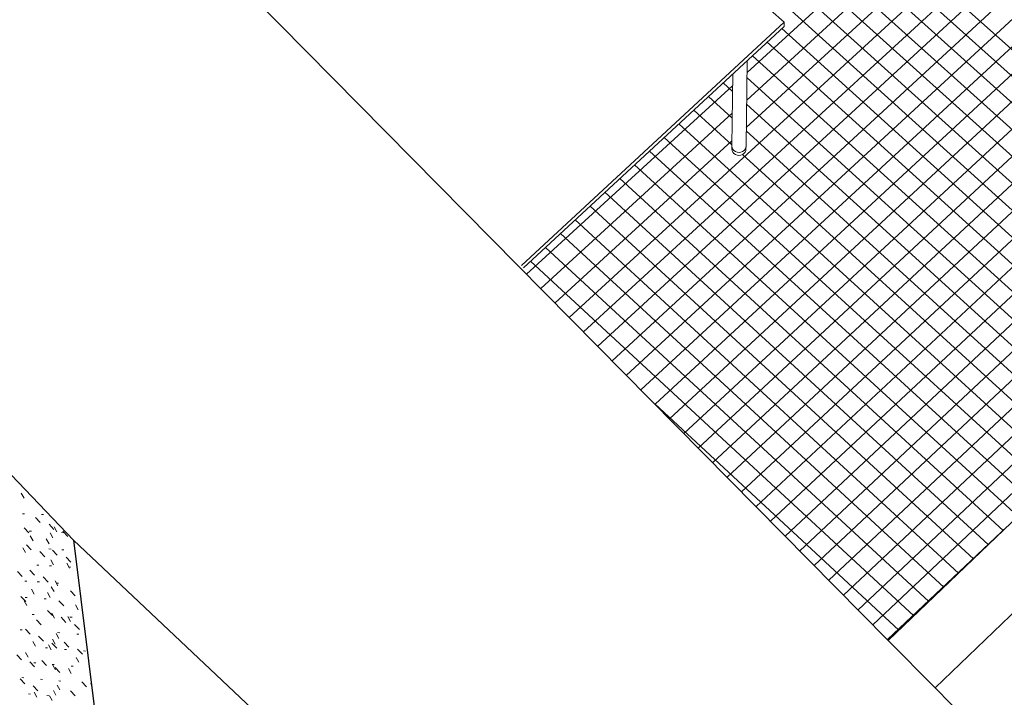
# Model space of a CAD drawing. Header units: centimetres. Extents: x -2274.6 to -2273.04, y 1316.35 to 1317.85.
# Tile 10 of 59: x -2274.33 to -2274.06, y 1316.78 to 1316.96. Entities that reach past the tile are written whole.
import ezdxf

# ---------------------------------------------------------------- set-up
doc = ezdxf.new("R2010")
doc.units = ezdxf.units.CM
for name, color, linetype, lineweight in [('Krawędzie wspólne', 7, 'Continuous', 9), ('Meble', 7, 'Continuous', 9), ('Wzór powierzchni', 7, 'Continuous', 9), ('Wzór powierzchni-4', 10, 'Continuous', 9), ('Wzór powierzchni-6', 253, 'Continuous', 9), ('Ściany-1', 250, 'Continuous', 25)]:
    doc.layers.add(name, color=color, linetype=linetype, lineweight=lineweight)

# ---------------------------------------------------------------- blocks, each defined once
blk = doc.blocks.new('FP_19-Aksono')
at = {"layer": 'Wzór powierzchni-4'}
for p, q in [((-2274.33248, 1316.82984), (-2274.33324, 1316.83122)), ((-2274.33237, 1316.82559), (-2274.33294, 1316.82561)), ((-2274.32936, 1316.82459), (-2274.32802, 1316.82318)), ((-2274.3271, 1316.82536), (-2274.32768, 1316.82539)), ((-2274.33246, 1316.82176), (-2274.33113, 1316.82037)), ((-2274.32561, 1316.8227), (-2274.32427, 1316.82129)), ((-2274.32347, 1316.82066), (-2274.32423, 1316.82204)), ((-2274.33046, 1316.82083), (-2274.33104, 1316.82086)), ((-2274.33001, 1316.8182), (-2274.33076, 1316.81956)), ((-2274.32455, 1316.819), (-2274.3253, 1316.82038)), ((-2274.32165, 1316.8204), (-2274.32224, 1316.82043)), ((-2274.32185, 1316.8208), (-2274.3205, 1316.81939)), ((-2274.33183, 1316.81709), (-2274.33051, 1316.8157)), ((-2274.32561, 1316.81735), (-2274.32637, 1316.81872)), ((-2274.3321, 1316.81493), (-2274.33285, 1316.81628)), ((-2274.32813, 1316.8152), (-2274.3268, 1316.81381)), ((-2274.32507, 1316.8159), (-2274.32565, 1316.81593)), ((-2274.32471, 1316.81564), (-2274.32337, 1316.81424)), ((-2274.32154, 1316.81571), (-2274.32212, 1316.81574)), ((-2274.32096, 1316.81373), (-2274.31962, 1316.81233)), ((-2274.31854, 1316.81531), (-2274.31856, 1316.81535)), ((-2274.32843, 1316.81147), (-2274.329, 1316.8115)), ((-2274.32494, 1316.81127), (-2274.32551, 1316.8113)), ((-2274.3244, 1316.81157), (-2274.32515, 1316.81293)), ((-2274.31998, 1316.81069), (-2274.32073, 1316.81206)), ((-2274.31965, 1316.81096), (-2274.32024, 1316.81099)), ((-2274.33426, 1316.80974), (-2274.33295, 1316.80837)), ((-2274.33091, 1316.81015), (-2274.32959, 1316.80877)), ((-2274.32722, 1316.80825), (-2274.3259, 1316.80687)), ((-2274.33173, 1316.80711), (-2274.3323, 1316.80714)), ((-2274.32828, 1316.80689), (-2274.32885, 1316.80692)), ((-2274.32426, 1316.80424), (-2274.32501, 1316.80559)), ((-2274.3232, 1316.80584), (-2274.32395, 1316.80719)), ((-2274.32306, 1316.80656), (-2274.32364, 1316.80659)), ((-2274.33333, 1316.80291), (-2274.33203, 1316.80153)), ((-2274.32966, 1316.80354), (-2274.3304, 1316.80488)), ((-2274.32532, 1316.80264), (-2274.32606, 1316.80399)), ((-2274.31979, 1316.80443), (-2274.31846, 1316.80304)), ((-2274.33172, 1316.80039), (-2274.33246, 1316.80172)), ((-2274.33158, 1316.80258), (-2274.33214, 1316.80262)), ((-2274.32641, 1316.80223), (-2274.32698, 1316.80226)), ((-2274.32292, 1316.80175), (-2274.3216, 1316.80036)), ((-2274.31761, 1316.79923), (-2274.31836, 1316.80058)), ((-2274.32972, 1316.79796), (-2274.33028, 1316.798)), ((-2274.32602, 1316.7991), (-2274.32471, 1316.79772)), ((-2274.32413, 1316.797), (-2274.32487, 1316.79834)), ((-2274.32908, 1316.79648), (-2274.32778, 1316.79511)), ((-2274.32234, 1316.79719), (-2274.32102, 1316.7958)), ((-2274.31976, 1316.79607), (-2274.3205, 1316.79742)), ((-2274.31933, 1316.7972), (-2274.31991, 1316.79724)), ((-2274.31863, 1316.79526), (-2274.31732, 1316.79387)), ((-2274.33297, 1316.79376), (-2274.33353, 1316.7938)), ((-2274.33211, 1316.7939), (-2274.33081, 1316.79253)), ((-2274.32294, 1316.79139), (-2274.32368, 1316.79273)), ((-2274.3227, 1316.79296), (-2274.32327, 1316.793)), ((-2274.31748, 1316.79255), (-2274.31805, 1316.7926)), ((-2274.32932, 1316.78926), (-2274.33005, 1316.79058)), ((-2274.32848, 1316.79199), (-2274.32718, 1316.79062)), ((-2274.32503, 1316.78832), (-2274.32577, 1316.78964)), ((-2274.32484, 1316.79008), (-2274.32353, 1316.7887)), ((-2274.32399, 1316.78985), (-2274.32472, 1316.79118)), ((-2274.32146, 1316.7904), (-2274.32016, 1316.78902)), ((-2274.33448, 1316.78692), (-2274.3332, 1316.78556)), ((-2274.33136, 1316.78622), (-2274.33209, 1316.78753)), ((-2274.32602, 1316.78878), (-2274.32658, 1316.78883)), ((-2274.32085, 1316.78836), (-2274.32142, 1316.7884)), ((-2274.31778, 1316.78847), (-2274.31647, 1316.78709)), ((-2274.31563, 1316.78792), (-2274.31621, 1316.78797)), ((-2274.33089, 1316.78501), (-2274.32961, 1316.78365)), ((-2274.32928, 1316.78467), (-2274.32984, 1316.78472)), ((-2274.32759, 1316.78531), (-2274.3263, 1316.78395)), ((-2274.32418, 1316.78422), (-2274.32474, 1316.78427)), ((-2274.32385, 1316.78279), (-2274.32459, 1316.78411)), ((-2274.31742, 1316.78487), (-2274.31816, 1316.7862)), ((-2274.32396, 1316.78339), (-2274.32267, 1316.78202)), ((-2274.31954, 1316.78182), (-2274.32028, 1316.78314)), ((-2274.31901, 1316.78377), (-2274.31958, 1316.78382)), ((-2274.33357, 1316.78034), (-2274.33229, 1316.77899)), ((-2274.3325, 1316.78062), (-2274.33305, 1316.78067)), ((-2274.32745, 1316.78015), (-2274.32801, 1316.7802)), ((-2274.32269, 1316.77731), (-2274.32341, 1316.77862)), ((-2274.32235, 1316.77968), (-2274.32291, 1316.77973)), ((-2274.31666, 1316.77952), (-2274.31535, 1316.77814)), ((-2274.31404, 1316.77892), (-2274.31428, 1316.77894)), ((-2274.33068, 1316.77614), (-2274.33123, 1316.7762)), ((-2274.33, 1316.77843), (-2274.32872, 1316.77707)), ((-2274.32899, 1316.77534), (-2274.32971, 1316.77664)), ((-2274.32372, 1316.77583), (-2274.32445, 1316.77713)), ((-2274.31975, 1316.77703), (-2274.31845, 1316.77567)), ((-2274.32563, 1316.77566), (-2274.32619, 1316.77571)), ((-2274.32475, 1316.77435), (-2274.32548, 1316.77565))]:
    blk.add_line(p, q, dxfattribs=at)
blk = doc.blocks.new('FP_35-Aksono')
at = {"layer": 'Wzór powierzchni-6'}
for p, q in [((-2274.02525, 1316.92019), (-2274.21792, 1317.09311)), ((-2274.02587, 1316.91342), (-2274.22189, 1317.08956)), ((-2274.02649, 1316.90663), (-2274.22587, 1317.08602)), ((-2274.02711, 1316.89983), (-2274.22985, 1317.08247)), ((-2274.02898, 1316.87931), (-2274.25045, 1317.07959)), ((-2274.02773, 1316.893), (-2274.23384, 1317.07891)), ((-2274.15949, 1316.85561), (-2273.91795, 1317.07914)), ((-2274.02836, 1316.88617), (-2274.23783, 1317.07535)), ((-2274.15555, 1316.85162), (-2273.93121, 1317.0595)), ((-2274.13428, 1316.94658), (-2274.02127, 1317.04995)), ((-2274.13439, 1316.93904), (-2274.01862, 1317.04507)), ((-2274.16735, 1316.86358), (-2273.97407, 1317.04198)), ((-2274.1516, 1316.84762), (-2273.94266, 1317.04149)), ((-2274.1345, 1316.93148), (-2274.01508, 1317.041)), ((-2274.18302, 1316.87945), (-2274.01066, 1317.03772)), ((-2274.16343, 1316.8596), (-2273.97256, 1317.036)), ((-2274.17911, 1316.87549), (-2274.0081, 1317.03273)), ((-2274.17128, 1316.86755), (-2273.99036, 1317.03434)), ((-2274.1752, 1316.87152), (-2274.00913, 1317.02441)), ((-2274.14765, 1316.84362), (-2273.9509, 1317.02642)), ((-2274.1437, 1316.83961), (-2273.9858, 1316.9865)), ((-2274.13974, 1316.8356), (-2273.98676, 1316.9781)), ((-2274.02961, 1316.87244), (-2274.1248, 1316.95863)), ((-2274.03024, 1316.86556), (-2274.12881, 1316.95492)), ((-2274.03087, 1316.85866), (-2274.13282, 1316.9512)), ((-2274.13828, 1316.9414), (-2274.14086, 1316.94375)), ((-2274.03178, 1316.85199), (-2274.1343, 1316.94517)), ((-2274.19471, 1316.89129), (-2274.13826, 1316.94293)), ((-2274.13836, 1316.93407), (-2274.14489, 1316.94002)), ((-2274.0358, 1316.84814), (-2274.1344, 1316.93787)), ((-2274.19082, 1316.88735), (-2274.13835, 1316.93541)), ((-2274.13845, 1316.92673), (-2274.14892, 1316.93628)), ((-2274.13577, 1316.83158), (-2274.0238, 1316.93601)), ((-2274.0479, 1316.83656), (-2274.15296, 1316.93254)), ((-2274.03983, 1316.84429), (-2274.13451, 1316.93056)), ((-2274.18692, 1316.8834), (-2274.13843, 1316.92787)), ((-2274.05194, 1316.83268), (-2274.157, 1316.92879)), ((-2274.1318, 1316.82756), (-2274.02456, 1316.92771)), ((-2274.05598, 1316.82881), (-2274.16105, 1316.92504)), ((-2274.04386, 1316.84042), (-2274.13557, 1316.9241)), ((-2274.06004, 1316.82493), (-2274.16511, 1316.92128)), ((-2274.12782, 1316.82353), (-2274.02532, 1316.91938)), ((-2274.06409, 1316.82104), (-2274.16916, 1316.91752)), ((-2274.06816, 1316.81715), (-2274.17323, 1316.91376)), ((-2274.12384, 1316.81949), (-2274.02609, 1316.91102)), ((-2274.07223, 1316.81325), (-2274.1773, 1316.90998)), ((-2274.0763, 1316.80934), (-2274.18137, 1316.90621)), ((-2274.08038, 1316.80544), (-2274.18545, 1316.90243)), ((-2274.11985, 1316.81545), (-2274.02685, 1316.90264)), ((-2274.08446, 1316.80152), (-2274.18954, 1316.89864)), ((-2274.08855, 1316.79761), (-2274.19363, 1316.89485)), ((-2274.11585, 1316.8114), (-2274.02762, 1316.89424)), ((-2274.11185, 1316.80735), (-2274.02839, 1316.88582)), ((-2274.10785, 1316.80329), (-2274.02916, 1316.87736)), ((-2274.10384, 1316.79923), (-2274.02994, 1316.86889)), ((-2274.09982, 1316.79516), (-2274.03071, 1316.86039)), ((-2274.09265, 1316.79368), (-2274.15961, 1316.85574)), ((-2274.0958, 1316.79109), (-2274.06295, 1316.82213))]:
    blk.add_line(p, q, dxfattribs=at)

msp = doc.modelspace()

# ---------------------------------------------------------------- linework, layer by layer
at = {"layer": 'Krawędzie wspólne'}
msp.add_line((-2274.09558, 1316.79087), (-2274.08272, 1316.77783), dxfattribs=at)
at = {"layer": 'Meble'}
for p, q in [((-2274.12413, 1316.96035), (-2274.19952, 1317.02768)), ((-2274.19612, 1316.89365), (-2274.12413, 1316.96035)), ((-2274.12415, 1316.95923), (-2274.12413, 1316.96035)), ((-2274.12415, 1316.95923), (-2274.19555, 1316.89307)), ((-2274.13423, 1316.9499), (-2274.13457, 1316.92642)), ((-2274.13845, 1316.92647), (-2274.13822, 1316.9462)), ((-2274.13846, 1316.92567), (-2274.13845, 1316.92647)), ((-2274.13457, 1316.92642), (-2274.13458, 1316.92562))]:
    msp.add_line(p, q, dxfattribs=at)
for points in [[(-2274.13788, 1316.92438, 0), (-2274.13819, 1316.92475, 0), (-2274.13839, 1316.92517, 0), (-2274.13846, 1316.92563, 0)], [(-2274.13512, 1316.9252, 0), (-2274.13552, 1316.92491, 0), (-2274.13599, 1316.92473, 0), (-2274.13649, 1316.92467, 0), (-2274.137, 1316.92472, 0), (-2274.13747, 1316.9249, 0), (-2274.13787, 1316.92518, 0), (-2274.13818, 1316.92555, 0), (-2274.13838, 1316.92597, 0), (-2274.13845, 1316.92643, 0), (-2274.13845, 1316.92647, 0)], [(-2274.13845, 1316.92647, 0), (-2274.13845, 1316.92643, 0), (-2274.13838, 1316.92597, 0), (-2274.13818, 1316.92555, 0), (-2274.13787, 1316.92518, 0)], [(-2274.13458, 1316.92566, 0), (-2274.13464, 1316.9252, 0), (-2274.13483, 1316.92477, 0), (-2274.13514, 1316.9244, 0), (-2274.13553, 1316.92411, 0), (-2274.136, 1316.92393, 0), (-2274.1365, 1316.92387, 0), (-2274.13701, 1316.92393, 0), (-2274.13748, 1316.9241, 0), (-2274.13788, 1316.92438, 0)], [(-2274.13787, 1316.92518, 0), (-2274.13747, 1316.9249, 0), (-2274.137, 1316.92472, 0), (-2274.13649, 1316.92467, 0), (-2274.13599, 1316.92473, 0), (-2274.13552, 1316.92491, 0), (-2274.13512, 1316.9252, 0), (-2274.13482, 1316.92557, 0), (-2274.13463, 1316.926, 0), (-2274.13457, 1316.92646, 0)], [(-2274.13457, 1316.92646, 0), (-2274.13463, 1316.926, 0), (-2274.13482, 1316.92557, 0), (-2274.13512, 1316.9252, 0)]]:
    msp.add_polyline3d(points, dxfattribs=at)
at = {"layer": 'Ściany-1'}
for p, q in [((-2274.08272, 1316.77783), (-2273.39049, 1317.4439)), ((-2273.69686, 1317.17289), (-2274.09558, 1316.79087)), ((-2274.09558, 1316.79087), (-2274.42145, 1317.121)), ((-2274.60207, 1317.11517), (-2274.31891, 1316.81832)), ((-2274.31891, 1316.81832), (-2273.92524, 1316.44691)), ((-2274.31891, 1316.81832), (-2274.30259, 1316.68641)), ((-2273.89378, 1316.58642), (-2274.08272, 1316.77783))]:
    msp.add_line(p, q, dxfattribs=at)

# ---------------------------------------------------------------- block references
at = {"layer": 'Wzór powierzchni'}
for name in ['FP_35-Aksono', 'FP_19-Aksono']:
    msp.add_blockref(name, (0, 0), dxfattribs=at)

doc.saveas('drawing.dxf')
